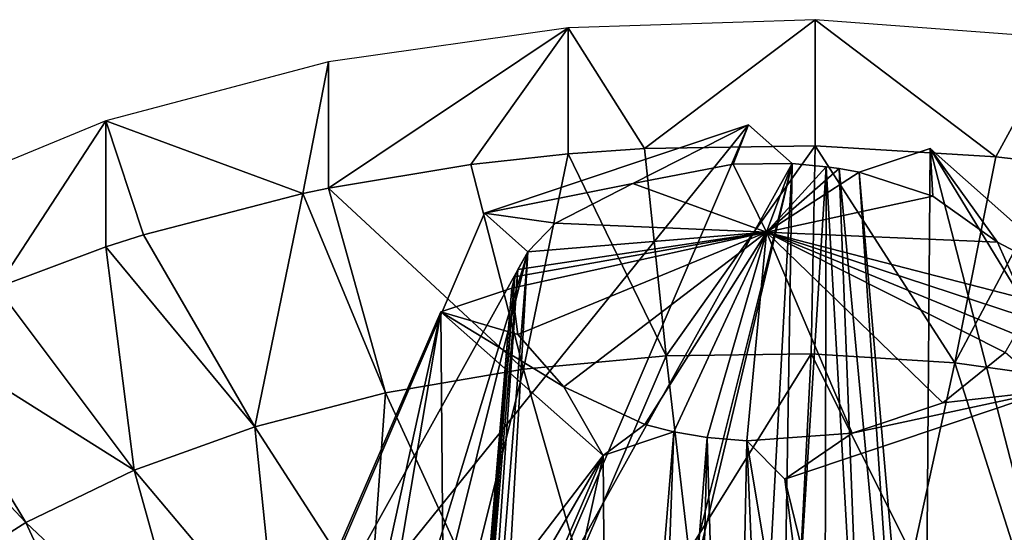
# Model space of a CAD drawing. Extents: x -46 to 46, y 1 to 197.
# Tile 22 of 168: x -2.22 to 1.06, y 31.65 to 33.35. Entities that reach past the tile are written whole.
import ezdxf

# ---------------------------------------------------------------- set-up
doc = ezdxf.new("R2010")
doc.units = 0
doc.header["$LTSCALE"] = 25.4
doc.layers.get('0').update_dxf_attribs({"color": 13, "linetype": 'CONTINUOUS'})

# ---------------------------------------------------------------- blocks, each defined once
blk = doc.blocks.new('BUSH-3401_STL')
at = {"color": 8}
mesh = blk.add_polyface(dxfattribs=at)
corners = [(-0.3923, 33.3262, 151.8614), (-1.1888, 32.7932, 151.9582), (-0.7157, 32.8714, 152.079)]
mesh.append_faces([[corners[k] for k in face] for face in [(0, 1, 2)]], dxfattribs={"color": 8})
mesh = blk.add_polyface(dxfattribs=at)
corners = [(-0.3923, 33.3262, 151.8614), (-1.1888, 33.2128, 151.6864), (-1.1888, 32.7932, 151.9582)]
mesh.append_faces([[corners[k] for k in face] for face in [(0, 1, 2)]], dxfattribs={"color": 8})
mesh = blk.add_polyface(dxfattribs=at)
corners = [(-0.3923, 33.3262, 151.8614), (-0.7157, 32.8714, 152.079), (-0.3923, 32.9065, 152.1332)]
mesh.append_faces([[corners[k] for k in face] for face in [(0, 1, 2)]], dxfattribs={"color": 8})
mesh = blk.add_polyface(dxfattribs=at)
corners = [(0.4295, 33.3529, 151.9026), (-0.3923, 33.3262, 151.8614), (-0.1379, 32.9242, 152.1606)]
mesh.append_faces([[corners[k] for k in face] for face in [(0, 1, 2)]], dxfattribs={"color": 8})
mesh = blk.add_polyface(dxfattribs=at)
corners = [(-0.1379, 32.9242, 152.1606), (-0.3923, 33.3262, 151.8614), (-0.3923, 32.9065, 152.1332)]
mesh.append_faces([[corners[k] for k in face] for face in [(0, 1, 2)]], dxfattribs={"color": 8})
mesh = blk.add_polyface(dxfattribs=at)
corners = [(0.4295, 33.3529, 151.9026), (-0.1379, 32.9242, 152.1606), (0.4295, 32.9332, 152.1745)]
mesh.append_faces([[corners[k] for k in face] for face in [(0, 1, 2)]], dxfattribs={"color": 8})
mesh = blk.add_polyface(dxfattribs=at)
corners = [(1.0301, 32.897, 152.1186), (0.4295, 33.3529, 151.9026), (0.4295, 32.9332, 152.1745)]
mesh.append_faces([[corners[k] for k in face] for face in [(0, 1, 2)]], dxfattribs={"color": 8})
mesh = blk.add_polyface(dxfattribs=at)
corners = [(1.2452, 33.2919, 151.8085), (0.4295, 33.3529, 151.9026), (1.0301, 32.897, 152.1186)]
mesh.append_faces([[corners[k] for k in face] for face in [(0, 1, 2)]], dxfattribs={"color": 8})
mesh = blk.add_polyface(dxfattribs=at)
corners = [(1.2452, 33.2919, 151.8085), (1.0301, 32.897, 152.1186), (1.2452, 32.8723, 152.0803)]
mesh.append_faces([[corners[k] for k in face] for face in [(0, 1, 2)]], dxfattribs={"color": 8})
mesh = blk.add_polyface(dxfattribs=at)
corners = [(-1.1888, 33.2128, 151.6864), (-1.9293, 33.0172, 151.3843), (-1.2744, 32.7754, 151.9307)]
mesh.append_faces([[corners[k] for k in face] for face in [(0, 1, 2)]], dxfattribs={"color": 8})
mesh = blk.add_polyface(dxfattribs=at)
corners = [(-1.1888, 33.2128, 151.6864), (-1.2744, 32.7754, 151.9307), (-1.1888, 32.7932, 151.9582)]
mesh.append_faces([[corners[k] for k in face] for face in [(0, 1, 2)]], dxfattribs={"color": 8})
mesh = blk.add_polyface(dxfattribs=at)
corners = [(-1.9293, 33.0172, 151.3843), (-2.5854, 32.7467, 150.9668), (-2.2914, 32.462, 151.4469)]
mesh.append_faces([[corners[k] for k in face] for face in [(0, 1, 2)]], dxfattribs={"color": 8})
mesh = blk.add_polyface(dxfattribs=at)
corners = [(-1.9293, 33.0172, 151.3843), (-2.2914, 32.462, 151.4469), (-1.9293, 32.5975, 151.6561)]
mesh.append_faces([[corners[k] for k in face] for face in [(0, 1, 2)]], dxfattribs={"color": 8})
mesh = blk.add_polyface(dxfattribs=at)
corners = [(-1.2744, 32.7754, 151.9307), (-1.9293, 33.0172, 151.3843), (-1.8031, 32.638, 151.7186)]
mesh.append_faces([[corners[k] for k in face] for face in [(0, 1, 2)]], dxfattribs={"color": 8})
mesh = blk.add_polyface(dxfattribs=at)
corners = [(-1.8031, 32.638, 151.7186), (-1.9293, 33.0172, 151.3843), (-1.9293, 32.5975, 151.6561)]
mesh.append_faces([[corners[k] for k in face] for face in [(0, 1, 2)]], dxfattribs={"color": 8})
mesh = blk.add_polyface(dxfattribs=at)
corners = [(0.2076, 33.0029, 148.4191), (-1.3969, 31.0152, 150.4748), (-0.6702, 32.7099, 147.9668), (-0.5191, 31.3081, 150.9271), (-0.9614, 31.1537, 150.7127)]
mesh.append_faces([[corners[k] for k in face] for face in [(0, 1, 2), (1, 3, 4)]], dxfattribs={"vtx0": -1, "color": 8})
mesh.append_faces([[corners[k] for k in face] for face in [(1, 0, 3)]], dxfattribs={"vtx0": -1, "vtx2": -1, "color": 8})
mesh = blk.add_polyface(dxfattribs=at)
corners = [(-0.4337, 32.676, 147.9144), (-0.6702, 32.7099, 147.9668), (-0.5253, 32.5816, 147.7687), (-0.1772, 32.8085, 148.119), (0.2076, 33.0029, 148.4191), (0.1563, 32.8729, 148.2184), (0.3525, 32.8746, 148.221)]
mesh.append_faces([[corners[k] for k in face] for face in [(0, 1, 2), (4, 5, 6)]], dxfattribs={"vtx0": -1, "color": 8})
mesh.append_faces([[corners[k] for k in face] for face in [(1, 3, 4)]], dxfattribs={"vtx0": -1, "vtx1": -1, "color": 8})
mesh.append_faces([[corners[k] for k in face] for face in [(1, 0, 3), (4, 3, 5)]], dxfattribs={"vtx0": -1, "vtx2": -1, "color": 8})
mesh = blk.add_polyface(dxfattribs=at)
corners = [(-0.1328, 30.8314, 150.4862), (0.3525, 32.8746, 148.221), (0.2201, 30.441, 150.0542), (-0.1521, 30.8539, 150.509), (-0.5191, 31.3081, 150.9271), (0.2076, 33.0029, 148.4191)]
mesh.append_faces([[corners[k] for k in face] for face in [(0, 1, 2), (1, 4, 5)]], dxfattribs={"vtx0": -1, "color": 8})
mesh.append_faces([[corners[k] for k in face] for face in [(1, 0, 3), (1, 3, 4)]], dxfattribs={"vtx0": -1, "vtx2": -1, "color": 8})
mesh = blk.add_polyface(dxfattribs=at)
corners = [(-0.0654, 32.2349, 151.7178), (0.4295, 32.9332, 152.1745), (-0.1379, 32.9242, 152.1606), (0.4157, 32.2419, 151.7287)]
mesh.append_faces([[corners[k] for k in face] for face in [(0, 1, 2), (1, 0, 3)]], dxfattribs={"vtx0": -1, "color": 8})
mesh = blk.add_polyface(dxfattribs=at)
corners = [(0.894, 32.2125, 151.6833), (0.4295, 32.9332, 152.1745), (0.4157, 32.2419, 151.7287), (1.0301, 32.897, 152.1186)]
mesh.append_faces([[corners[k] for k in face] for face in [(0, 1, 2), (1, 0, 3)]], dxfattribs={"vtx0": -1, "color": 8})
mesh = blk.add_polyface(dxfattribs=at)
corners = [(-0.3923, 32.9065, 152.1332), (-0.7157, 32.8714, 152.079), (-0.5401, 32.1915, 151.6508)]
mesh.append_faces([[corners[k] for k in face] for face in [(0, 1, 2)]], dxfattribs={"color": 8})
mesh = blk.add_polyface(dxfattribs=at)
corners = [(-0.0654, 32.2349, 151.7178), (-0.3923, 32.9065, 152.1332), (-0.5401, 32.1915, 151.6508)]
mesh.append_faces([[corners[k] for k in face] for face in [(0, 1, 2)]], dxfattribs={"color": 8})
mesh = blk.add_polyface(dxfattribs=at)
corners = [(-0.0654, 32.2349, 151.7178), (-0.1379, 32.9242, 152.1606), (-0.3923, 32.9065, 152.1332)]
mesh.append_faces([[corners[k] for k in face] for face in [(0, 1, 2)]], dxfattribs={"color": 8})
mesh = blk.add_polyface(dxfattribs=at)
corners = [(0.812, 32.9243, 148.2978), (0.7916, 30.3667, 149.9394), (0.576, 32.8455, 148.1761), (1.3978, 30.6524, 150.1978), (1.9957, 30.9811, 150.4222)]
mesh.append_faces([[corners[k] for k in face] for face in [(0, 1, 2), (3, 0, 4)]], dxfattribs={"vtx0": -1, "color": 8})
mesh.append_faces([[corners[k] for k in face] for face in [(1, 0, 3)]], dxfattribs={"vtx0": -1, "vtx1": -1, "color": 8})
mesh = blk.add_polyface(dxfattribs=at)
corners = [(1.3508, 32.4471, 147.561), (1.1187, 32.4267, 147.5296), (1.1148, 32.3683, 147.4394), (1.0358, 32.6137, 147.8183), (0.812, 32.9243, 148.2978), (0.8202, 32.7663, 148.0538), (0.576, 32.8455, 148.1761)]
mesh.append_faces([[corners[k] for k in face] for face in [(0, 1, 2), (5, 4, 6)]], dxfattribs={"vtx0": -1, "color": 8})
mesh.append_faces([[corners[k] for k in face] for face in [(1, 0, 3), (3, 4, 5)]], dxfattribs={"vtx0": -1, "vtx1": -1, "color": 8})
mesh.append_faces([[corners[k] for k in face] for face in [(3, 0, 4)]], dxfattribs={"vtx0": -1, "vtx2": -1, "color": 8})
mesh = blk.add_polyface(dxfattribs=at)
corners = [(2.2706, 30.7334, 150.0638), (1.3508, 32.4471, 147.561), (2.5346, 30.5039, 149.6855), (1.9957, 30.9811, 150.4222), (0.812, 32.9243, 148.2978)]
mesh.append_faces([[corners[k] for k in face] for face in [(0, 1, 2), (1, 3, 4)]], dxfattribs={"vtx0": -1, "color": 8})
mesh.append_faces([[corners[k] for k in face] for face in [(1, 0, 3)]], dxfattribs={"vtx0": -1, "vtx2": -1, "color": 8})
mesh = blk.add_polyface(dxfattribs=at)
corners = [(-0.5401, 32.1915, 151.6508), (-0.7157, 32.8714, 152.079), (-1.1888, 32.7932, 151.9582)]
mesh.append_faces([[corners[k] for k in face] for face in [(0, 1, 2)]], dxfattribs={"color": 8})
mesh = blk.add_polyface(dxfattribs=at)
corners = [(0.1563, 32.8729, 148.2184), (-0.1772, 32.8085, 148.119), (0.268, 32.6463, 147.36)]
mesh.append_faces([[corners[k] for k in face] for face in [(0, 1, 2)]], dxfattribs={"color": 8})
mesh = blk.add_polyface(dxfattribs=at)
corners = [(0.3525, 32.8746, 148.221), (0.1563, 32.8729, 148.2184), (0.268, 32.6463, 147.36)]
mesh.append_faces([[corners[k] for k in face] for face in [(0, 1, 2)]], dxfattribs={"color": 8})
mesh = blk.add_polyface(dxfattribs=at)
corners = [(0.3525, 32.8746, 148.221), (0.3136, 30.4411, 150.0543), (0.2201, 30.441, 150.0542)]
mesh.append_faces([[corners[k] for k in face] for face in [(0, 1, 2)]], dxfattribs={"color": 8})
mesh = blk.add_polyface(dxfattribs=at)
corners = [(0.3525, 32.8746, 148.221), (0.268, 32.6463, 147.36), (0.466, 32.8642, 148.2049)]
mesh.append_faces([[corners[k] for k in face] for face in [(0, 1, 2)]], dxfattribs={"color": 8})
mesh = blk.add_polyface(dxfattribs=at)
corners = [(0.466, 32.8642, 148.2049), (0.3136, 30.4411, 150.0543), (0.3525, 32.8746, 148.221)]
mesh.append_faces([[corners[k] for k in face] for face in [(0, 1, 2)]], dxfattribs={"color": 8})
mesh = blk.add_polyface(dxfattribs=at)
corners = [(1.2452, 32.8723, 152.0803), (1.0301, 32.897, 152.1186), (0.894, 32.2125, 151.6833)]
mesh.append_faces([[corners[k] for k in face] for face in [(0, 1, 2)]], dxfattribs={"color": 8})
mesh = blk.add_polyface(dxfattribs=at)
corners = [(1.3601, 32.1472, 151.5825), (1.2452, 32.8723, 152.0803), (0.894, 32.2125, 151.6833)]
mesh.append_faces([[corners[k] for k in face] for face in [(0, 1, 2)]], dxfattribs={"color": 8})
mesh = blk.add_polyface(dxfattribs=at)
corners = [(0.466, 32.8642, 148.2049), (0.268, 32.6463, 147.36), (0.5091, 32.8579, 148.1953)]
mesh.append_faces([[corners[k] for k in face] for face in [(0, 1, 2)]], dxfattribs={"color": 8})
mesh = blk.add_polyface(dxfattribs=at)
corners = [(0.5091, 32.8579, 148.1953), (0.268, 32.6463, 147.36), (0.576, 32.8455, 148.1761)]
mesh.append_faces([[corners[k] for k in face] for face in [(0, 1, 2)]], dxfattribs={"color": 8})
mesh = blk.add_polyface(dxfattribs=at)
corners = [(0.576, 32.8455, 148.1761), (0.268, 32.6463, 147.36), (0.8202, 32.7663, 148.0538)]
mesh.append_faces([[corners[k] for k in face] for face in [(0, 1, 2)]], dxfattribs={"color": 8})
mesh = blk.add_polyface(dxfattribs=at)
corners = [(0.466, 32.8642, 148.2049), (0.461, 30.432, 150.0403), (0.3136, 30.4411, 150.0543)]
mesh.append_faces([[corners[k] for k in face] for face in [(0, 1, 2)]], dxfattribs={"color": 8})
mesh = blk.add_polyface(dxfattribs=at)
corners = [(0.6047, 30.4119, 150.0092), (0.461, 30.432, 150.0403), (0.466, 32.8642, 148.2049)]
mesh.append_faces([[corners[k] for k in face] for face in [(0, 1, 2)]], dxfattribs={"color": 8})
mesh = blk.add_polyface(dxfattribs=at)
corners = [(0.6047, 30.4119, 150.0092), (0.466, 32.8642, 148.2049), (0.5091, 32.8579, 148.1953)]
mesh.append_faces([[corners[k] for k in face] for face in [(0, 1, 2)]], dxfattribs={"color": 8})
mesh = blk.add_polyface(dxfattribs=at)
corners = [(0.7418, 30.3811, 149.9616), (0.6047, 30.4119, 150.0092), (0.5091, 32.8579, 148.1953)]
mesh.append_faces([[corners[k] for k in face] for face in [(0, 1, 2)]], dxfattribs={"color": 8})
mesh = blk.add_polyface(dxfattribs=at)
corners = [(0.7418, 30.3811, 149.9616), (0.5091, 32.8579, 148.1953), (0.576, 32.8455, 148.1761)]
mesh.append_faces([[corners[k] for k in face] for face in [(0, 1, 2)]], dxfattribs={"color": 8})
mesh = blk.add_polyface(dxfattribs=at)
corners = [(0.7916, 30.3667, 149.9394), (0.7418, 30.3811, 149.9616), (0.576, 32.8455, 148.1761)]
mesh.append_faces([[corners[k] for k in face] for face in [(0, 1, 2)]], dxfattribs={"color": 8})
mesh = blk.add_polyface(dxfattribs=at)
corners = [(-0.1772, 32.8085, 148.119), (-0.4337, 32.676, 147.9144), (0.268, 32.6463, 147.36)]
mesh.append_faces([[corners[k] for k in face] for face in [(0, 1, 2)]], dxfattribs={"color": 8})
mesh = blk.add_polyface(dxfattribs=at)
corners = [(-1.4333, 31.9997, 151.3548), (-1.2744, 32.7754, 151.9307), (-1.8031, 32.638, 151.7186), (-0.999, 32.1126, 151.529)]
mesh.append_faces([[corners[k] for k in face] for face in [(0, 1, 2), (1, 0, 3)]], dxfattribs={"vtx0": -1, "color": 8})
mesh = blk.add_polyface(dxfattribs=at)
corners = [(-0.999, 32.1126, 151.529), (-1.1888, 32.7932, 151.9582), (-1.2744, 32.7754, 151.9307)]
mesh.append_faces([[corners[k] for k in face] for face in [(0, 1, 2)]], dxfattribs={"color": 8})
mesh = blk.add_polyface(dxfattribs=at)
corners = [(-0.5401, 32.1915, 151.6508), (-1.1888, 32.7932, 151.9582), (-0.999, 32.1126, 151.529)]
mesh.append_faces([[corners[k] for k in face] for face in [(0, 1, 2)]], dxfattribs={"color": 8})
mesh = blk.add_polyface(dxfattribs=at)
corners = [(0.8202, 32.7663, 148.0538), (0.268, 32.6463, 147.36), (1.0358, 32.6137, 147.8183)]
mesh.append_faces([[corners[k] for k in face] for face in [(0, 1, 2)]], dxfattribs={"color": 8})
mesh = blk.add_polyface(dxfattribs=at)
corners = [(-0.5253, 32.5816, 147.7687), (-1.1129, 30.6597, 150.1541), (-1.0298, 30.561, 150.0567), (-1.3969, 31.0152, 150.4748), (-0.6702, 32.7099, 147.9668)]
mesh.append_faces([[corners[k] for k in face] for face in [(0, 1, 2), (3, 0, 4)]], dxfattribs={"vtx0": -1, "color": 8})
mesh.append_faces([[corners[k] for k in face] for face in [(1, 0, 3)]], dxfattribs={"vtx0": -1, "vtx1": -1, "color": 8})
mesh = blk.add_polyface(dxfattribs=at)
corners = [(-0.4337, 32.676, 147.9144), (-0.5253, 32.5816, 147.7687), (0.268, 32.6463, 147.36)]
mesh.append_faces([[corners[k] for k in face] for face in [(0, 1, 2)]], dxfattribs={"color": 8})
mesh = blk.add_polyface(dxfattribs=at)
corners = [(-1.4333, 31.9997, 151.3548), (-1.8031, 32.638, 151.7186), (-1.9293, 32.5975, 151.6561)]
mesh.append_faces([[corners[k] for k in face] for face in [(0, 1, 2)]], dxfattribs={"color": 8})
mesh = blk.add_polyface(dxfattribs=at)
corners = [(-0.5788, 32.4601, 147.5812), (-0.5593, 32.3059, 147.343), (0.268, 32.6463, 147.36)]
mesh.append_faces([[corners[k] for k in face] for face in [(0, 1, 2)]], dxfattribs={"color": 8})
mesh = blk.add_polyface(dxfattribs=at)
corners = [(-0.5688, 32.4982, 147.6399), (-0.5788, 32.4601, 147.5812), (0.268, 32.6463, 147.36)]
mesh.append_faces([[corners[k] for k in face] for face in [(0, 1, 2)]], dxfattribs={"color": 8})
mesh = blk.add_polyface(dxfattribs=at)
corners = [(-0.5596, 32.5219, 147.6765), (-0.5688, 32.4982, 147.6399), (0.268, 32.6463, 147.36)]
mesh.append_faces([[corners[k] for k in face] for face in [(0, 1, 2)]], dxfattribs={"color": 8})
mesh = blk.add_polyface(dxfattribs=at)
corners = [(-0.5253, 32.5816, 147.7687), (-0.5596, 32.5219, 147.6765), (0.268, 32.6463, 147.36)]
mesh.append_faces([[corners[k] for k in face] for face in [(0, 1, 2)]], dxfattribs={"color": 8})
mesh = blk.add_polyface(dxfattribs=at)
corners = [(0.268, 32.6463, 147.36), (-0.5593, 32.3059, 147.343), (-0.4067, 32.1323, 147.075)]
mesh.append_faces([[corners[k] for k in face] for face in [(0, 1, 2)]], dxfattribs={"color": 8})
mesh = blk.add_polyface(dxfattribs=at)
corners = [(0.268, 32.6463, 147.36), (-0.4067, 32.1323, 147.075), (-0.1374, 32.0075, 146.8823)]
mesh.append_faces([[corners[k] for k in face] for face in [(0, 1, 2)]], dxfattribs={"color": 8})
mesh = blk.add_polyface(dxfattribs=at)
corners = [(0.268, 32.6463, 147.36), (-0.1374, 32.0075, 146.8823), (-0.0399, 31.9829, 146.8444)]
mesh.append_faces([[corners[k] for k in face] for face in [(0, 1, 2)]], dxfattribs={"color": 8})
mesh = blk.add_polyface(dxfattribs=at)
corners = [(0.268, 32.6463, 147.36), (-0.0399, 31.9829, 146.8444), (0.0701, 31.9643, 146.8156)]
mesh.append_faces([[corners[k] for k in face] for face in [(0, 1, 2)]], dxfattribs={"color": 8})
mesh = blk.add_polyface(dxfattribs=at)
corners = [(0.268, 32.6463, 147.36), (0.0701, 31.9643, 146.8156), (0.202, 31.953, 146.7982)]
mesh.append_faces([[corners[k] for k in face] for face in [(0, 1, 2)]], dxfattribs={"color": 8})
mesh = blk.add_polyface(dxfattribs=at)
corners = [(0.5528, 31.9783, 146.8372), (0.268, 32.6463, 147.36), (0.202, 31.953, 146.7982)]
mesh.append_faces([[corners[k] for k in face] for face in [(0, 1, 2)]], dxfattribs={"color": 8})
mesh = blk.add_polyface(dxfattribs=at)
corners = [(1.0358, 32.6137, 147.8183), (0.268, 32.6463, 147.36), (1.1187, 32.4267, 147.5296)]
mesh.append_faces([[corners[k] for k in face] for face in [(0, 1, 2)]], dxfattribs={"color": 8})
mesh = blk.add_polyface(dxfattribs=at)
corners = [(1.1187, 32.4267, 147.5296), (0.268, 32.6463, 147.36), (1.1148, 32.3683, 147.4394)]
mesh.append_faces([[corners[k] for k in face] for face in [(0, 1, 2)]], dxfattribs={"color": 8})
mesh = blk.add_polyface(dxfattribs=at)
corners = [(0.268, 32.6463, 147.36), (0.8543, 32.0789, 146.9926), (1.0614, 32.2468, 147.2518)]
mesh.append_faces([[corners[k] for k in face] for face in [(0, 1, 2)]], dxfattribs={"color": 8})
mesh = blk.add_polyface(dxfattribs=at)
corners = [(0.8543, 32.0789, 146.9926), (0.268, 32.6463, 147.36), (0.5528, 31.9783, 146.8372)]
mesh.append_faces([[corners[k] for k in face] for face in [(0, 1, 2)]], dxfattribs={"color": 8})
mesh = blk.add_polyface(dxfattribs=at)
corners = [(1.1148, 32.3683, 147.4394), (0.268, 32.6463, 147.36), (1.0957, 32.3066, 147.3441)]
mesh.append_faces([[corners[k] for k in face] for face in [(0, 1, 2)]], dxfattribs={"color": 8})
mesh = blk.add_polyface(dxfattribs=at)
corners = [(0.268, 32.6463, 147.36), (1.0614, 32.2468, 147.2518), (1.0957, 32.3066, 147.3441)]
mesh.append_faces([[corners[k] for k in face] for face in [(0, 1, 2)]], dxfattribs={"color": 8})
mesh = blk.add_polyface(dxfattribs=at)
corners = [(-1.8345, 31.8551, 151.1315), (-1.9293, 32.5975, 151.6561), (-2.2914, 32.462, 151.4469)]
mesh.append_faces([[corners[k] for k in face] for face in [(0, 1, 2)]], dxfattribs={"color": 8})
mesh = blk.add_polyface(dxfattribs=at)
corners = [(-1.4333, 31.9997, 151.3548), (-1.9293, 32.5975, 151.6561), (-1.8345, 31.8551, 151.1315)]
mesh.append_faces([[corners[k] for k in face] for face in [(0, 1, 2)]], dxfattribs={"color": 8})
mesh = blk.add_polyface(dxfattribs=at)
corners = [(-0.5253, 32.5816, 147.7687), (-1.0298, 30.561, 150.0567), (-0.667, 30.1389, 149.5878)]
mesh.append_faces([[corners[k] for k in face] for face in [(0, 1, 2)]], dxfattribs={"color": 8})
mesh = blk.add_polyface(dxfattribs=at)
corners = [(-0.5253, 32.5816, 147.7687), (-0.7284, 30.0655, 149.4744), (-0.5596, 32.5219, 147.6765)]
mesh.append_faces([[corners[k] for k in face] for face in [(0, 1, 2)]], dxfattribs={"color": 8})
mesh = blk.add_polyface(dxfattribs=at)
corners = [(-0.5253, 32.5816, 147.7687), (-0.667, 30.1389, 149.5878), (-0.7284, 30.0655, 149.4744)]
mesh.append_faces([[corners[k] for k in face] for face in [(0, 1, 2)]], dxfattribs={"color": 8})
mesh = blk.add_polyface(dxfattribs=at)
corners = [(-0.5596, 32.5219, 147.6765), (-0.7704, 29.9881, 149.355), (-0.5688, 32.4982, 147.6399)]
mesh.append_faces([[corners[k] for k in face] for face in [(0, 1, 2)]], dxfattribs={"color": 8})
mesh = blk.add_polyface(dxfattribs=at)
corners = [(-0.5596, 32.5219, 147.6765), (-0.7284, 30.0655, 149.4744), (-0.7704, 29.9881, 149.355)]
mesh.append_faces([[corners[k] for k in face] for face in [(0, 1, 2)]], dxfattribs={"color": 8})
mesh = blk.add_polyface(dxfattribs=at)
corners = [(-0.5688, 32.4982, 147.6399), (-0.7923, 29.9083, 149.2318), (-0.5788, 32.4601, 147.5812)]
mesh.append_faces([[corners[k] for k in face] for face in [(0, 1, 2)]], dxfattribs={"color": 8})
mesh = blk.add_polyface(dxfattribs=at)
corners = [(-0.5688, 32.4982, 147.6399), (-0.7704, 29.9881, 149.355), (-0.7923, 29.9083, 149.2318)]
mesh.append_faces([[corners[k] for k in face] for face in [(0, 1, 2)]], dxfattribs={"color": 8})
mesh = blk.add_polyface(dxfattribs=at)
corners = [(-1.8345, 31.8551, 151.1315), (-2.2914, 32.462, 151.4469), (-2.5854, 32.3271, 151.2386)]
mesh.append_faces([[corners[k] for k in face] for face in [(0, 1, 2)]], dxfattribs={"color": 8})
mesh = blk.add_polyface(dxfattribs=at)
corners = [(-0.8148, 32.3814, 147.4596), (-1.4006, 29.7184, 148.7559), (-1.9985, 29.6481, 148.3641), (-1.2622, 29.7414, 148.8422), (-0.7944, 29.8374, 149.1222), (-0.5788, 32.4601, 147.5812)]
mesh.append_faces([[corners[k] for k in face] for face in [(0, 1, 2), (4, 0, 5)]], dxfattribs={"vtx0": -1, "color": 8})
mesh.append_faces([[corners[k] for k in face] for face in [(1, 0, 3), (3, 0, 4)]], dxfattribs={"vtx0": -1, "vtx1": -1, "color": 8})
mesh = blk.add_polyface(dxfattribs=at)
corners = [(-0.2759, 31.9042, 146.7228), (-0.4067, 32.1323, 147.075), (-0.8148, 32.3814, 147.4596), (-0.1374, 32.0075, 146.8823), (-0.0399, 31.9829, 146.8444), (-0.5593, 32.3059, 147.343), (-0.5788, 32.4601, 147.5812)]
mesh.append_faces([[corners[k] for k in face] for face in [(3, 0, 4), (2, 5, 6)]], dxfattribs={"vtx0": -1, "color": 8})
mesh.append_faces([[corners[k] for k in face] for face in [(0, 1, 2), (1, 0, 3)]], dxfattribs={"vtx0": -1, "vtx1": -1, "color": 8})
mesh.append_faces([[corners[k] for k in face] for face in [(2, 1, 5)]], dxfattribs={"vtx0": -1, "vtx2": -1, "color": 8})
mesh = blk.add_polyface(dxfattribs=at)
corners = [(-0.5788, 32.4601, 147.5812), (-0.7923, 29.9083, 149.2318), (-0.7944, 29.8374, 149.1222)]
mesh.append_faces([[corners[k] for k in face] for face in [(0, 1, 2)]], dxfattribs={"color": 8})
mesh = blk.add_polyface(dxfattribs=at)
corners = [(-0.2759, 31.9042, 146.7228), (-1.7346, 29.3967, 148), (-1.4596, 29.1709, 147.6274), (-1.9985, 29.6481, 148.3641), (-0.8148, 32.3814, 147.4596)]
mesh.append_faces([[corners[k] for k in face] for face in [(0, 1, 2), (3, 0, 4)]], dxfattribs={"vtx0": -1, "color": 8})
mesh.append_faces([[corners[k] for k in face] for face in [(1, 0, 3)]], dxfattribs={"vtx0": -1, "vtx1": -1, "color": 8})
mesh = blk.add_polyface(dxfattribs=at)
corners = [(-2.1947, 31.6816, 150.8636), (-2.5854, 32.3271, 151.2386), (-2.73, 32.2507, 151.1207)]
mesh.append_faces([[corners[k] for k in face] for face in [(0, 1, 2)]], dxfattribs={"color": 8})
mesh = blk.add_polyface(dxfattribs=at)
corners = [(-1.8345, 31.8551, 151.1315), (-2.5854, 32.3271, 151.2386), (-2.1947, 31.6816, 150.8636)]
mesh.append_faces([[corners[k] for k in face] for face in [(0, 1, 2)]], dxfattribs={"color": 8})
mesh = blk.add_polyface(dxfattribs=at)
corners = [(-2.507, 31.4825, 150.5562), (-2.73, 32.2507, 151.1207), (-3.1102, 32.0083, 150.7465), (-2.1947, 31.6816, 150.8636)]
mesh.append_faces([[corners[k] for k in face] for face in [(0, 1, 2), (1, 0, 3)]], dxfattribs={"vtx0": -1, "color": 8})
mesh = blk.add_polyface(dxfattribs=at)
corners = [(0.3285, 31.8256, 146.6015), (0.5528, 31.9783, 146.8372), (0.202, 31.953, 146.7982), (1.2063, 32.1185, 147.0538), (0.8543, 32.0789, 146.9926), (1.0614, 32.2468, 147.2518)]
mesh.append_faces([[corners[k] for k in face] for face in [(0, 1, 2), (4, 3, 5)]], dxfattribs={"vtx0": -1, "color": 8})
mesh.append_faces([[corners[k] for k in face] for face in [(1, 3, 4)]], dxfattribs={"vtx0": -1, "vtx1": -1, "color": 8})
mesh.append_faces([[corners[k] for k in face] for face in [(1, 0, 3)]], dxfattribs={"vtx0": -1, "vtx2": -1, "color": 8})
mesh = blk.add_polyface(dxfattribs=at)
corners = [(-0.3581, 31.5539, 151.164), (-0.0654, 32.2349, 151.7178), (-0.5401, 32.1915, 151.6508), (0.0097, 31.5876, 151.2159)]
mesh.append_faces([[corners[k] for k in face] for face in [(0, 1, 2), (1, 0, 3)]], dxfattribs={"vtx0": -1, "color": 8})
mesh = blk.add_polyface(dxfattribs=at)
corners = [(0.0097, 31.5876, 151.2159), (0.4157, 32.2419, 151.7287), (-0.0654, 32.2349, 151.7178), (0.3825, 31.593, 151.2244)]
mesh.append_faces([[corners[k] for k in face] for face in [(0, 1, 2), (1, 0, 3)]], dxfattribs={"vtx0": -1, "color": 8})
mesh = blk.add_polyface(dxfattribs=at)
corners = [(0.7531, 31.5702, 151.1892), (0.4157, 32.2419, 151.7287), (0.3825, 31.593, 151.2244), (0.894, 32.2125, 151.6833)]
mesh.append_faces([[corners[k] for k in face] for face in [(0, 1, 2), (1, 0, 3)]], dxfattribs={"vtx0": -1, "color": 8})
mesh = blk.add_polyface(dxfattribs=at)
corners = [(1.1143, 31.5196, 151.1111), (0.894, 32.2125, 151.6833), (0.7531, 31.5702, 151.1892), (1.3601, 32.1472, 151.5825)]
mesh.append_faces([[corners[k] for k in face] for face in [(0, 1, 2), (1, 0, 3)]], dxfattribs={"vtx0": -1, "color": 8})
mesh = blk.add_polyface(dxfattribs=at)
corners = [(-0.7137, 31.4928, 151.0696), (-0.5401, 32.1915, 151.6508), (-0.999, 32.1126, 151.529), (-0.3581, 31.5539, 151.164)]
mesh.append_faces([[corners[k] for k in face] for face in [(0, 1, 2), (1, 0, 3)]], dxfattribs={"vtx0": -1, "color": 8})
mesh = blk.add_polyface(dxfattribs=at)
corners = [(1.0552, 28.8438, 147.1225), (1.2063, 32.1185, 147.0538), (0.3285, 31.8256, 146.6015), (1.4975, 28.9764, 147.351), (1.933, 29.1368, 147.5748)]
mesh.append_faces([[corners[k] for k in face] for face in [(0, 1, 2), (1, 3, 4)]], dxfattribs={"vtx0": -1, "color": 8})
mesh.append_faces([[corners[k] for k in face] for face in [(1, 0, 3)]], dxfattribs={"vtx0": -1, "vtx2": -1, "color": 8})
mesh = blk.add_polyface(dxfattribs=at)
corners = [(-1.0502, 31.4054, 150.9346), (-0.999, 32.1126, 151.529), (-1.4333, 31.9997, 151.3548), (-0.7137, 31.4928, 151.0696)]
mesh.append_faces([[corners[k] for k in face] for face in [(0, 1, 2), (1, 0, 3)]], dxfattribs={"vtx0": -1, "color": 8})
mesh = blk.add_polyface(dxfattribs=at)
corners = [(-1.3611, 31.2933, 150.7617), (-1.4333, 31.9997, 151.3548), (-1.8345, 31.8551, 151.1315), (-1.0502, 31.4054, 150.9346)]
mesh.append_faces([[corners[k] for k in face] for face in [(0, 1, 2), (1, 0, 3)]], dxfattribs={"vtx0": -1, "color": 8})
mesh = blk.add_polyface(dxfattribs=at)
corners = [(-0.8617, 29.2412, 148.0191), (-0.2759, 31.9042, 146.7228), (-1.4596, 29.1709, 147.6274), (-0.2555, 29.3602, 148.3855), (-0.0399, 31.9829, 146.8444)]
mesh.append_faces([[corners[k] for k in face] for face in [(0, 1, 2), (1, 3, 4)]], dxfattribs={"vtx0": -1, "color": 8})
mesh.append_faces([[corners[k] for k in face] for face in [(1, 0, 3)]], dxfattribs={"vtx0": -1, "vtx2": -1, "color": 8})
mesh = blk.add_polyface(dxfattribs=at)
corners = [(-0.0399, 31.9829, 146.8444), (-0.2555, 29.3602, 148.3855), (-0.1382, 29.3291, 148.3375)]
mesh.append_faces([[corners[k] for k in face] for face in [(0, 1, 2)]], dxfattribs={"color": 8})
mesh = blk.add_polyface(dxfattribs=at)
corners = [(0.0701, 31.9643, 146.8156), (-0.0399, 31.9829, 146.8444), (-0.1382, 29.3291, 148.3375)]
mesh.append_faces([[corners[k] for k in face] for face in [(0, 1, 2)]], dxfattribs={"color": 8})
mesh = blk.add_polyface(dxfattribs=at)
corners = [(0.0701, 31.9643, 146.8156), (-0.1382, 29.3291, 148.3375), (0.0026, 29.3036, 148.2981)]
mesh.append_faces([[corners[k] for k in face] for face in [(0, 1, 2)]], dxfattribs={"color": 8})
mesh = blk.add_polyface(dxfattribs=at)
corners = [(0.1485, 29.2889, 148.2755), (0.0701, 31.9643, 146.8156), (0.0026, 29.3036, 148.2981)]
mesh.append_faces([[corners[k] for k in face] for face in [(0, 1, 2)]], dxfattribs={"color": 8})
mesh = blk.add_polyface(dxfattribs=at)
corners = [(0.202, 31.953, 146.7982), (0.0701, 31.9643, 146.8156), (0.1485, 29.2889, 148.2755)]
mesh.append_faces([[corners[k] for k in face] for face in [(0, 1, 2)]], dxfattribs={"color": 8})
mesh = blk.add_polyface(dxfattribs=at)
corners = [(0.316, 29.2859, 148.2707), (0.202, 31.953, 146.7982), (0.1485, 29.2889, 148.2755)]
mesh.append_faces([[corners[k] for k in face] for face in [(0, 1, 2)]], dxfattribs={"color": 8})
mesh = blk.add_polyface(dxfattribs=at)
corners = [(0.202, 31.953, 146.7982), (0.6881, 29.0397, 147.7079), (0.3285, 31.8256, 146.6015)]
mesh.append_faces([[corners[k] for k in face] for face in [(0, 1, 2)]], dxfattribs={"color": 8})
mesh = blk.add_polyface(dxfattribs=at)
corners = [(0.202, 31.953, 146.7982), (0.316, 29.2859, 148.2707), (0.6881, 29.0397, 147.7079)]
mesh.append_faces([[corners[k] for k in face] for face in [(0, 1, 2)]], dxfattribs={"color": 8})
mesh = blk.add_polyface(dxfattribs=at)
corners = [(-1.6402, 31.1588, 150.554), (-1.8345, 31.8551, 151.1315), (-2.1947, 31.6816, 150.8636), (-1.3611, 31.2933, 150.7617)]
mesh.append_faces([[corners[k] for k in face] for face in [(0, 1, 2), (1, 0, 3)]], dxfattribs={"vtx0": -1, "color": 8})
mesh = blk.add_polyface(dxfattribs=at)
corners = [(0.3285, 31.8256, 146.6015), (0.6881, 29.0397, 147.7079), (1.0552, 28.8438, 147.1225)]
mesh.append_faces([[corners[k] for k in face] for face in [(0, 1, 2)]], dxfattribs={"color": 8})
mesh = blk.add_polyface(dxfattribs=at)
corners = [(-1.8822, 31.0046, 150.3158), (-2.1947, 31.6816, 150.8636), (-2.507, 31.4825, 150.5562), (-1.6402, 31.1588, 150.554)]
mesh.append_faces([[corners[k] for k in face] for face in [(0, 1, 2), (1, 0, 3)]], dxfattribs={"vtx0": -1, "color": 8})
blk = doc.blocks.new('GRUPUJ_1')
at = {"color": 0}
blk.add_blockref('BUSH-3401_STL', (45.5568, -27.6526, -0.8958), dxfattribs=at)

msp = doc.modelspace()

# ---------------------------------------------------------------- block references
at = {"color": 0}
msp.add_blockref('GRUPUJ_1', (-45.5568, 27.6526, -67.9042), dxfattribs=at)

doc.saveas('drawing.dxf')
